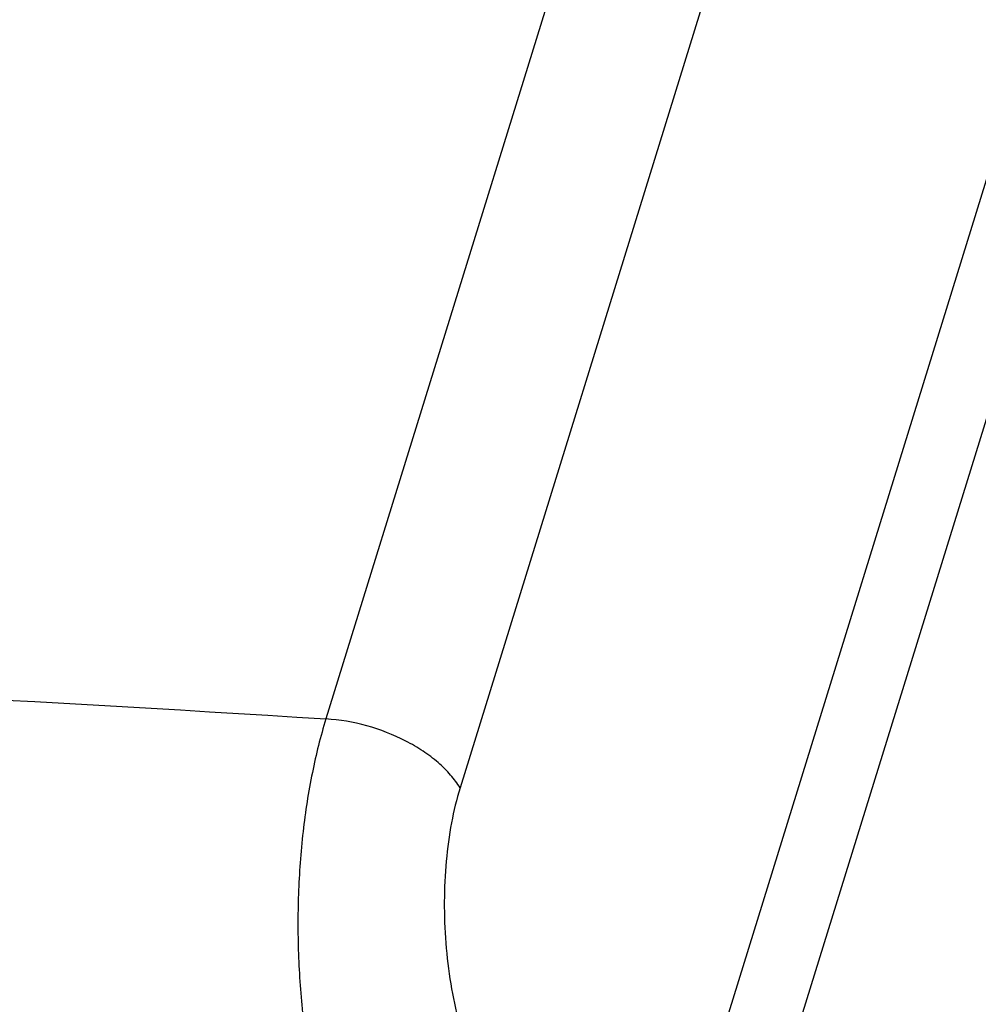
# Model space of a CAD drawing. Header units: inches. Extents: x 0 to 22, y 0 to 17.
# Tile 55 of 71: x 15.892 to 16.235, y 13.248 to 13.6. Entities that reach past the tile are written whole.
import ezdxf

# ---------------------------------------------------------------- set-up
doc = ezdxf.new("R2010")
doc.units = ezdxf.units.IN
doc.header["$LTSCALE"] = 1.21
doc.header["$MEASUREMENT"] = 0
doc.layers.get('0').update_dxf_attribs({"linetype": 'CONTINUOUS'})

msp = doc.modelspace()

# ---------------------------------------------------------------- linework, layer by layer
at = {"color": 9, "linetype": 'Continuous'}
for p, q in [((16.68229, 15.55292), (16.00141, 13.34958)), ((16.73023, 15.52825), (16.04935, 13.32491))]:
    msp.add_line(p, q, dxfattribs=at)
at = {"color": 7, "linetype": 'Continuous'}
msp.add_line((16.10752, 13.12183), (16.81344, 15.40617), dxfattribs=at)
at = {"color": 3, "linetype": 'Continuous'}
msp.add_line((16.31913, 13.72128), (16.13129, 13.11345), dxfattribs=at)
at = {"color": 9, "linetype": 'Continuous'}
for points, knots in [([(14.68632, 13.34958), (14.90204, 13.36427), (15.34079, 13.37845), (15.77948, 13.36386), (16.00141, 13.34958)], [0, 0, 0, 0, 0.492966, 1, 1, 1, 1]), ([(16.00141, 13.34958), (15.99945, 13.3433), (15.99613, 13.32997), (15.9929, 13.30901), (15.99128, 13.28684), (15.99134, 13.26423), (15.99306, 13.24196), (15.99637, 13.22081), (16.00116, 13.20148), (16.00549, 13.18952), (16.00792, 13.18403)], [0, 0, 0, 0, 0.1171, 0.243993, 0.377062, 0.512432, 0.646095, 0.774173, 0.89315, 1, 1, 1, 1]), ([(16.04935, 13.32491), (16.04837, 13.32655), (16.04597, 13.32978), (16.04149, 13.33419), (16.03608, 13.33825), (16.02773, 13.34311), (16.01617, 13.34757), (16.00632, 13.34929), (16.00141, 13.34958)], [0, 0, 0, 0, 0.102682, 0.215655, 0.337458, 0.466192, 0.734749, 1, 1, 1, 1]), ([(16.04935, 13.32491), (16.04809, 13.32083), (16.04601, 13.31216), (16.04417, 13.29853), (16.04351, 13.28412), (16.04406, 13.26944), (16.04579, 13.255), (16.04863, 13.24129), (16.05248, 13.22877), (16.05581, 13.22105), (16.05765, 13.21752)], [0, 0, 0, 0, 0.116447, 0.242574, 0.374904, 0.509688, 0.643077, 0.771378, 0.89129, 1, 1, 1, 1])]:
    msp.add_open_spline(points, degree=3, knots=knots, dxfattribs=at)

doc.saveas('drawing.dxf')
